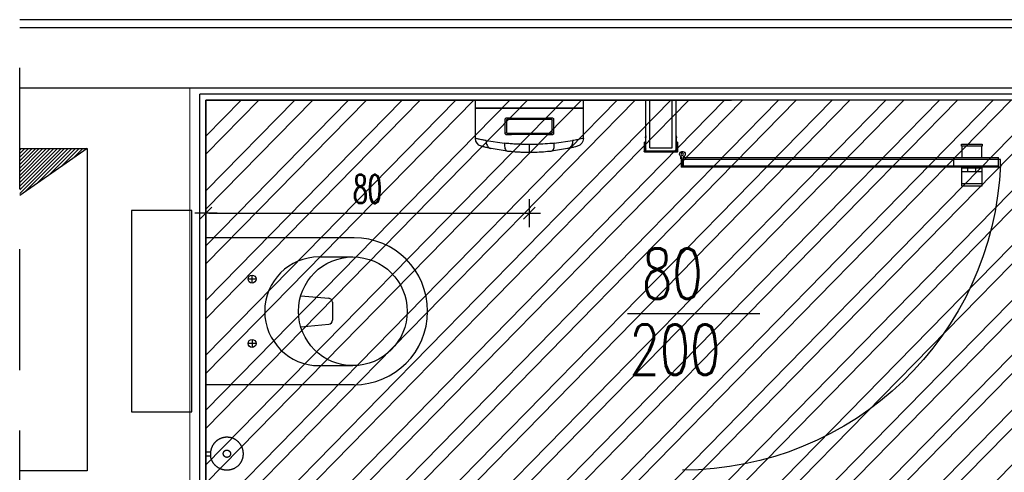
# Model space of a CAD drawing. Header units: centimetres. Extents: x -15121 to 30567, y -60641 to 0.
# Tile 162 of 256: x 6775 to 7019, y -24754 to -24641. Entities that reach past the tile are written whole.
import ezdxf

# ---------------------------------------------------------------- set-up
doc = ezdxf.new("R2010")
doc.units = ezdxf.units.CM
doc.header["$LTSCALE"] = 60
doc.linetypes.add('( Dashed )', pattern=[0.75, 0.5, -0.25])
doc.linetypes.add('KRESKOWA', pattern=[0.4, 0.24, -0.16])
for name, color, linetype in [('A-----SZ', 8, 'Continuous'), ('AIKA podłoga wc cała', 2, 'Continuous'), ('AIKA podłoga wc pod meble', 8, 'Continuous'), ('AIKA sanitariaty', 7, 'Continuous'), ('AIKA sufity podwieszane', 8, 'Continuous'), ('AIKA sufity sanitariaty', 7, 'Continuous'), ('AIKA TYNK', 5, 'Continuous'), ('AIKA widoki wymiarowanie', 7, 'Continuous'), ('AIKA widokowe', 7, 'Continuous'), ('AIKA ŚCIANA', 8, 'Continuous')]:
    doc.layers.add(name, color=color, linetype=linetype)
doc.layers.add('opisy', color=1, linetype='Continuous', lineweight=15)
doc.styles.add('RomanS', font='romans.shx')
doc.styles.add('wymiar', font='txt.shx', dxfattribs={"width": 0.6})
doc.dimstyles.new('Dwudziestka', dxfattribs={"dimtxt": 7, "dimasz": 0.7, "dimexe": 5, "dimexo": 0, "dimgap": 2.5, "dimtad": 1, "dimtoh": 1, "dimdec": 3, "dimrnd": 0.5, "dimdsep": 46, "dimtxsty": 'wymiar', "dimblk": 'znacznik', "dimcen": 0, "dimdle": 5, "dimse1": 1, "dimse2": 1, "dimclrd": 256, "dimclre": 256, "dimclrt": 256, "dimadec": 0, "dimazin": 0, "dimtfac": 0.4, "dimtdec": 3, "dimtix": 1, "dimtofl": 0, "dimtmove": 2, "dimatfit": 3, "dimldrblk": 'znacznik', "dimfxl": 1, "dimtolj": 1, "dimarcsym": 0})

# ---------------------------------------------------------------- blocks, each defined once
blk = doc.blocks.new('toaleta top')
at = {"layer": 'AIKA sanitariaty'}
for p, q in [((-18.25, 39.75), (-18.25, 3)), ((-13.5, 31.08), (-13.5, 39.45)), ((13.5, 31.08), (13.5, 39.45)), ((18.25, 39.75), (18.25, 3)), ((-2.22, 34.39), (2.22, 34.39)), ((-3.85, 26.52), (-3.22, 33.48)), ((3.85, 26.52), (3.22, 33.48)), ((-8, 15.44), (-8, 13.44)), ((8, 15.44), (8, 13.44)), ((-7, 14.44), (-9, 14.44)), ((7, 14.44), (9, 14.44)), ((-18.25, 3), (18.25, 3)), ((25, -0.5), (-25, -0.5)), ((-25, -0.5), (-25, -15.5)), ((25, -15.5), (25, -0.5)), ((-25, -15.5), (25, -15.5))]:
    blk.add_line(p, q, dxfattribs=at)
for centre, radius in [((0, 39.45), 13.5), ((-8, 14.44), 1), ((8, 14.44), 1)]:
    blk.add_circle(centre, radius, dxfattribs=at)
for centre, radius, start, end in [((0, 39.75), 18.25, 0, 180), ((-2.22, 33.39), 1, 90, 174.822), ((2.22, 33.39), 1, 5.178, 90), ((0, 31.08), 13.5, 180, 0)]:
    blk.add_arc(centre, radius, start, end, dxfattribs=at)
blk = doc.blocks.new('sl parawan')
at = {"color": 2}
for p, q in [((-23.52, 212.67), (-72.94, 212.67)), ((-58.1, 212.67), (-23.52, 212.67))]:
    blk.add_line(p, q, dxfattribs=at)
at = {"layer": 'AIKA widokowe'}
for p, q in [((-59.15, 200.02), (-59.15, 212.67)), ((-58.15, 200.89), (-58.15, 212.67)), ((-52.65, 200.89), (-52.65, 212.67)), ((-51.65, 200.02), (-51.65, 212.67)), ((-59.31, 203.48), (-59.23, 203.84)), ((-59.28, 203.38), (-59.3, 203.44)), ((-59.27, 202.45), (-59.27, 203.35)), ((-59.27, 202.45), (-59.27, 203.35)), ((-59.1, 203.82), (-59.18, 203.47)), ((-59.18, 203.47), (-59.16, 203.43)), ((-59.14, 203.35), (-59.14, 202.45)), ((-59.14, 203.35), (-59.14, 202.45)), ((-51.61, 203.47), (-51.69, 203.82)), ((-51.65, 202.45), (-51.65, 203.35)), ((-51.63, 203.43), (-51.61, 203.47)), ((-51.56, 203.84), (-51.48, 203.48)), ((-51.52, 203.35), (-51.52, 202.45)), ((-51.49, 203.44), (-51.51, 203.38)), ((-129.98, 201.8), (-135.08, 201.8)), ((-135.08, 201.8), (-135.08, 201.3)), ((-135.08, 201.3), (-129.98, 201.3)), ((-135.03, 198.45), (-135.03, 201.3)), ((-130.03, 201.3), (-130.03, 198.45)), ((-129.98, 201.3), (-129.98, 201.8)), ((-59.55, 199.96), (-59.55, 202.17)), ((-59.55, 199.96), (-59.55, 202.17)), ((-59.42, 202.17), (-59.42, 200.61)), ((-59.42, 202.17), (-59.42, 200.61)), ((-59.42, 200.61), (-59.05, 200.61)), ((-59.42, 200.61), (-59.05, 200.61)), ((-59.05, 200.54), (-59.42, 200.54)), ((-59.42, 200.54), (-59.42, 200.02)), ((-59.05, 200.54), (-59.42, 200.54)), ((-59.42, 200.54), (-59.42, 200.02)), ((-59.05, 200.61), (-59.05, 200.54)), ((-59.05, 200.61), (-59.05, 200.54)), ((-52.65, 200.89), (-58.15, 200.89)), ((-51.74, 200.54), (-51.74, 200.61)), ((-51.74, 200.61), (-51.37, 200.61)), ((-51.37, 200.54), (-51.74, 200.54)), ((-51.37, 200.61), (-51.37, 202.17)), ((-51.37, 200.02), (-51.37, 200.54)), ((-51.24, 202.17), (-51.24, 199.96)), ((-139.62, 197.97), (-60.52, 197.97)), ((-139.62, 196.17), (-139.62, 197.97)), ((-139.62, 197.97), (-60.52, 197.97)), ((-139.12, 196.41), (-139.12, 198.39)), ((-60.99, 198.45), (-139.06, 198.45)), ((-128.09, 196.41), (-128.09, 198.39)), ((-61.12, 198.72), (-61.12, 198.45)), ((-61.12, 198.45), (-60.92, 198.45)), ((-60.92, 198.62), (-60.92, 196.24)), ((-60.92, 198.45), (-60.92, 196.34)), ((-60.92, 196.41), (-60.92, 198.39)), ((-60.52, 196.34), (-60.52, 198.62)), ((-60.52, 196.24), (-60.52, 198.12)), ((-60.52, 198.12), (-60.32, 198.12)), ((-60.52, 197.97), (-60.52, 196.17)), ((-60.32, 198.12), (-60.32, 198.72)), ((-57.51, 199.89), (-59.48, 199.89)), ((-51.3, 199.89), (-59.48, 199.89)), ((-59.42, 200.02), (-57.58, 200.02)), ((-59.42, 200.02), (-51.37, 200.02)), ((-60.52, 196.17), (-139.62, 196.17)), ((-60.52, 196.17), (-139.62, 196.17)), ((-139.06, 196.34), (-60.99, 196.34)), ((-135.03, 196.34), (-135.03, 191.9)), ((-130.03, 195.9), (-135.03, 195.9)), ((-133.53, 195), (-133.53, 195.9)), ((-131.53, 195), (-131.53, 195.9)), ((-130.03, 191.9), (-130.03, 196.34)), ((-60.92, 196.34), (-60.52, 196.34)), ((-60.92, 196.24), (-60.52, 196.24)), ((-130.03, 195), (-135.03, 195)), ((-135.08, 191.4), (-135.08, 191.9)), ((-135.08, 191.9), (-129.98, 191.9)), ((-129.98, 191.4), (-135.08, 191.4)), ((-129.98, 191.9), (-129.98, 191.4))]:
    blk.add_line(p, q, dxfattribs=at)
blk.add_circle((-60.72, 199.29), 0.3, dxfattribs=at)
for centre, radius, start, end in [((-59.25, 203.46), 0.055, 167.6511, 205.0576), ((-59.33, 203.35), 0.055, 0, 25.0576), ((-59.16, 203.83), 0.0649, 347.6776, 167.6511), ((-59.33, 203.35), 0.185, 0, 25.0576), ((-51.63, 203.83), 0.0649, 12.3489, 192.3224), ((-51.46, 203.35), 0.185, 154.9424, 180), ((-51.46, 203.35), 0.055, 154.9424, 180), ((-51.53, 203.46), 0.055, 334.9424, 12.3489), ((-59.41, 202.17), 0.14, 90, 180), ((-59.41, 202.17), 0.14, 90, 180), ((-59.41, 202.17), 0.01, 90, 180), ((-59.41, 202.17), 0.01, 90, 180), ((-59.41, 202.45), 0.14, 270, 0), ((-59.41, 202.45), 0.27, 270, 360), ((-59.41, 202.45), 0.14, 270, 0), ((-59.41, 202.45), 0.27, 270, 0), ((-51.38, 202.45), 0.27, 180, 270), ((-51.38, 202.45), 0.14, 180, 270), ((-51.38, 202.17), 0.14, 0, 90), ((-51.38, 202.17), 0.01, 0, 90), ((-139.06, 198.39), 0.065, 90, 180), ((-128.03, 198.39), 0.065, 90, 180), ((-60.72, 199.29), 0.7, 304.8499, 253.3985), ((-60.72, 199.29), 0.7, 286.6015, 235.1501), ((-60.99, 198.39), 0.065, 0, 90), ((-59.48, 199.96), 0.065, 180, 270), ((-59.48, 199.96), 0.065, 180, 270), ((-51.3, 199.96), 0.065, 270, 0), ((-60.64, 199.87), 79.05, 182.2555, 269.9371), ((-139.06, 196.41), 0.065, 180, 270), ((-128.03, 196.41), 0.065, 180, 270), ((-60.99, 196.41), 0.065, 270, 0)]:
    blk.add_arc(centre, radius, start, end, dxfattribs=at)
for p in [(-139.62, 196.17), (-128.59, 196.17), (-60.52, 196.17)]:
    blk.add_point(p, dxfattribs=at)
blk = doc.blocks.new('sl szczotka rzut')
at = {"layer": 'AIKA sanitariaty', "transparency": 33554610}
for p, q in [((22238.01, -28535.25), (22238.01, -28534.12)), ((22239.01, -28535.25), (22239.01, -28534.12)), ((22239.01, -28535.25), (22238.01, -28535.25))]:
    blk.add_line(p, q, dxfattribs=at)
for points in [[(22235.26, -28527.56), (22235.16, -28527.72), (22235.07, -28527.86), (22234.99, -28527.98), (22234.93, -28528.09), (22234.88, -28528.19), (22234.83, -28528.29), (22234.79, -28528.37), (22234.76, -28528.45), (22234.73, -28528.52), (22234.7, -28528.6), (22234.67, -28528.67), (22234.65, -28528.73), (22234.62, -28528.8), (22234.6, -28528.87), (22234.58, -28528.93), (22234.56, -28529), (22234.55, -28529.06), (22234.53, -28529.13), (22234.52, -28529.19), (22234.5, -28529.26), (22234.49, -28529.32), (22234.48, -28529.39), (22234.47, -28529.45), (22234.46, -28529.52), (22234.45, -28529.59), (22234.45, -28529.65), (22234.44, -28529.72), (22234.43, -28529.79), (22234.43, -28529.85), (22234.43, -28529.92), (22234.43, -28529.99), (22234.43, -28530.05), (22234.43, -28530.12), (22234.43, -28530.19), (22234.43, -28530.25), (22234.43, -28530.32), (22234.44, -28530.39), (22234.45, -28530.45), (22234.45, -28530.52), (22234.46, -28530.59), (22234.47, -28530.65), (22234.48, -28530.72), (22234.49, -28530.79), (22234.5, -28530.85), (22234.52, -28530.92), (22234.53, -28530.98), (22234.55, -28531.05), (22234.56, -28531.11), (22234.58, -28531.18), (22234.6, -28531.24), (22234.62, -28531.3), (22234.64, -28531.37), (22234.66, -28531.43), (22234.69, -28531.49), (22234.71, -28531.56), (22234.74, -28531.62), (22234.76, -28531.68), (22234.79, -28531.74), (22234.82, -28531.8), (22234.85, -28531.86), (22234.88, -28531.92), (22234.91, -28531.98), (22234.94, -28532.04), (22234.97, -28532.1), (22235.01, -28532.16), (22235.04, -28532.21), (22235.08, -28532.27), (22235.11, -28532.33), (22235.15, -28532.38), (22235.19, -28532.44), (22235.23, -28532.49), (22235.27, -28532.54), (22235.31, -28532.6), (22235.35, -28532.65), (22235.4, -28532.7), (22235.44, -28532.75), (22235.48, -28532.8), (22235.53, -28532.85), (22235.58, -28532.9), (22235.62, -28532.94), (22235.67, -28532.99), (22235.72, -28533.04), (22235.77, -28533.08), (22235.82, -28533.13), (22235.87, -28533.17), (22235.92, -28533.21), (22235.97, -28533.26), (22236.03, -28533.3), (22236.08, -28533.34), (22236.13, -28533.38), (22236.19, -28533.42), (22236.24, -28533.45), (22236.3, -28533.49), (22236.36, -28533.53), (22236.41, -28533.56), (22236.47, -28533.59), (22236.53, -28533.63), (22236.59, -28533.66), (22236.65, -28533.69), (22236.71, -28533.72), (22236.78, -28533.75), (22236.84, -28533.78), (22236.92, -28533.81), (22236.99, -28533.85), (22237.07, -28533.88), (22237.16, -28533.91), (22237.26, -28533.94), (22237.37, -28533.97), (22237.49, -28534.01), (22237.63, -28534.04), (22237.79, -28534.08), (22237.98, -28534.12)], [(22235.26, -28527.56), (22235.39, -28527.42), (22235.5, -28527.29), (22235.6, -28527.19), (22235.69, -28527.1), (22235.78, -28527.02), (22235.85, -28526.95), (22235.92, -28526.89), (22235.99, -28526.84), (22236.06, -28526.79), (22236.12, -28526.74), (22236.18, -28526.7), (22236.24, -28526.66), (22236.3, -28526.62), (22236.35, -28526.58), (22236.41, -28526.55), (22236.47, -28526.51), (22236.53, -28526.48), (22236.59, -28526.45), (22236.65, -28526.42), (22236.71, -28526.39), (22236.77, -28526.36), (22236.83, -28526.33), (22236.89, -28526.3), (22236.95, -28526.28), (22237.01, -28526.25), (22237.07, -28526.23), (22237.14, -28526.2), (22237.2, -28526.18), (22237.26, -28526.16), (22237.33, -28526.14), (22237.39, -28526.12), (22237.46, -28526.1), (22237.52, -28526.09), (22237.59, -28526.07), (22237.65, -28526.06), (22237.72, -28526.04), (22237.78, -28526.03), (22237.85, -28526.02), (22237.91, -28526.01), (22237.98, -28526), (22238.05, -28525.99), (22238.11, -28525.98), (22238.18, -28525.98), (22238.25, -28525.97), (22238.31, -28525.97), (22238.38, -28525.97), (22238.45, -28525.97), (22238.51, -28525.97), (22238.58, -28525.97), (22238.65, -28525.97), (22238.71, -28525.97), (22238.78, -28525.97), (22238.85, -28525.98), (22238.91, -28525.98), (22238.98, -28525.99), (22239.05, -28526), (22239.11, -28526.01), (22239.18, -28526.02), (22239.25, -28526.03), (22239.31, -28526.04), (22239.38, -28526.06), (22239.44, -28526.07), (22239.51, -28526.09), (22239.57, -28526.1), (22239.64, -28526.12), (22239.7, -28526.14), (22239.76, -28526.16), (22239.83, -28526.18), (22239.89, -28526.2), (22239.95, -28526.23), (22240.02, -28526.25), (22240.08, -28526.28), (22240.14, -28526.3), (22240.2, -28526.33), (22240.26, -28526.36), (22240.32, -28526.39), (22240.38, -28526.42), (22240.44, -28526.45), (22240.5, -28526.48), (22240.56, -28526.51), (22240.62, -28526.55), (22240.67, -28526.58), (22240.73, -28526.62), (22240.79, -28526.65), (22240.84, -28526.69), (22240.9, -28526.73), (22240.95, -28526.77), (22241, -28526.81), (22241.06, -28526.85), (22241.11, -28526.89), (22241.16, -28526.94), (22241.21, -28526.98), (22241.26, -28527.02), (22241.31, -28527.07), (22241.36, -28527.12), (22241.41, -28527.16), (22241.45, -28527.21), (22241.5, -28527.26), (22241.54, -28527.31), (22241.59, -28527.36), (22241.63, -28527.41), (22241.67, -28527.46), (22241.72, -28527.51), (22241.76, -28527.56), (22241.8, -28527.62), (22241.84, -28527.67), (22241.88, -28527.73), (22241.91, -28527.78), (22241.95, -28527.84), (22241.99, -28527.89), (22242.02, -28527.95), (22242.05, -28528.01), (22242.09, -28528.07), (22242.12, -28528.13), (22242.15, -28528.19), (22242.18, -28528.25), (22242.21, -28528.31), (22242.24, -28528.37), (22242.27, -28528.43), (22242.29, -28528.49), (22242.32, -28528.55), (22242.34, -28528.61), (22242.36, -28528.68), (22242.39, -28528.74), (22242.41, -28528.8), (22242.43, -28528.87), (22242.45, -28528.93), (22242.46, -28529), (22242.48, -28529.06), (22242.5, -28529.13), (22242.51, -28529.19), (22242.52, -28529.26), (22242.54, -28529.32), (22242.55, -28529.39), (22242.56, -28529.45), (22242.57, -28529.52), (22242.58, -28529.59), (22242.58, -28529.65), (22242.59, -28529.72), (22242.59, -28529.79), (22242.6, -28529.85), (22242.6, -28529.92), (22242.6, -28529.99), (22242.6, -28530.05), (22242.6, -28530.12), (22242.6, -28530.19), (22242.6, -28530.25), (22242.59, -28530.32), (22242.59, -28530.39), (22242.58, -28530.45), (22242.58, -28530.52), (22242.57, -28530.59), (22242.56, -28530.65), (22242.55, -28530.72), (22242.54, -28530.79), (22242.52, -28530.85), (22242.51, -28530.92), (22242.5, -28530.98), (22242.48, -28531.05), (22242.46, -28531.11), (22242.45, -28531.18), (22242.43, -28531.24), (22242.41, -28531.3), (22242.39, -28531.37), (22242.36, -28531.43), (22242.34, -28531.49), (22242.32, -28531.56), (22242.29, -28531.62), (22242.27, -28531.68), (22242.24, -28531.74), (22242.21, -28531.8), (22242.18, -28531.86), (22242.15, -28531.92), (22242.12, -28531.98), (22242.09, -28532.04), (22242.05, -28532.1), (22242.02, -28532.16), (22241.99, -28532.21), (22241.95, -28532.27), (22241.91, -28532.33), (22241.88, -28532.38), (22241.84, -28532.44), (22241.8, -28532.49), (22241.76, -28532.54), (22241.72, -28532.6), (22241.67, -28532.65), (22241.63, -28532.7), (22241.59, -28532.75), (22241.54, -28532.8), (22241.5, -28532.85), (22241.45, -28532.9), (22241.41, -28532.94), (22241.36, -28532.99), (22241.31, -28533.04), (22241.26, -28533.08), (22241.21, -28533.13), (22241.16, -28533.17), (22241.11, -28533.21), (22241.06, -28533.26), (22241, -28533.3), (22240.95, -28533.34), (22240.9, -28533.38), (22240.84, -28533.42), (22240.79, -28533.45), (22240.73, -28533.49), (22240.67, -28533.53), (22240.62, -28533.56), (22240.56, -28533.59), (22240.5, -28533.63), (22240.44, -28533.66), (22240.38, -28533.69), (22240.32, -28533.72), (22240.26, -28533.75), (22240.2, -28533.78), (22240.14, -28533.8), (22240.08, -28533.83), (22240.02, -28533.86), (22239.95, -28533.88), (22239.89, -28533.9), (22239.83, -28533.93), (22239.76, -28533.95), (22239.7, -28533.97), (22239.64, -28533.99), (22239.57, -28534), (22239.51, -28534.02), (22239.44, -28534.04), (22239.38, -28534.05), (22239.32, -28534.06), (22239.27, -28534.07), (22239.22, -28534.09), (22239.17, -28534.09), (22239.13, -28534.1), (22239.1, -28534.11), (22239.07, -28534.11), (22239.05, -28534.11), (22239.03, -28534.12), (22239.01, -28534.12), (22238.99, -28534.12), (22238.97, -28534.12), (22238.94, -28534.12), (22238.9, -28534.13), (22238.86, -28534.13), (22238.81, -28534.13), (22238.75, -28534.13), (22238.69, -28534.14), (22238.62, -28534.14), (22238.55, -28534.14), (22238.47, -28534.14), (22238.39, -28534.14), (22238.31, -28534.13), (22238.23, -28534.13), (22238.16, -28534.13), (22238.1, -28534.12), (22238.04, -28534.12), (22238, -28534.12), (22237.98, -28534.12)]]:
    blk.add_lwpolyline(points, dxfattribs=at)
blk.add_lwpolyline([(22239.38, -28530.29), (22239.39, -28530.27), (22239.39, -28530.26), (22239.39, -28530.24), (22239.39, -28530.23), (22239.4, -28530.21), (22239.4, -28530.2), (22239.4, -28530.19), (22239.4, -28530.17), (22239.41, -28530.16), (22239.41, -28530.14), (22239.41, -28530.13), (22239.41, -28530.11), (22239.41, -28530.1), (22239.41, -28530.08), (22239.41, -28530.07), (22239.41, -28530.05), (22239.41, -28530.04), (22239.41, -28530.02), (22239.41, -28530.01), (22239.41, -28530), (22239.41, -28529.98), (22239.41, -28529.97), (22239.41, -28529.95), (22239.4, -28529.94), (22239.4, -28529.92), (22239.4, -28529.91), (22239.4, -28529.89), (22239.39, -28529.88), (22239.39, -28529.86), (22239.39, -28529.85), (22239.39, -28529.84), (22239.38, -28529.82), (22239.38, -28529.81), (22239.37, -28529.79), (22239.37, -28529.78), (22239.36, -28529.77), (22239.36, -28529.75), (22239.35, -28529.74), (22239.35, -28529.72), (22239.34, -28529.71), (22239.34, -28529.7), (22239.33, -28529.68), (22239.33, -28529.67), (22239.32, -28529.66), (22239.31, -28529.64), (22239.31, -28529.63), (22239.3, -28529.62), (22239.29, -28529.6), (22239.28, -28529.59), (22239.28, -28529.58), (22239.27, -28529.57), (22239.26, -28529.55), (22239.25, -28529.54), (22239.24, -28529.53), (22239.24, -28529.52), (22239.23, -28529.51), (22239.22, -28529.5), (22239.21, -28529.48), (22239.2, -28529.47), (22239.19, -28529.46), (22239.18, -28529.45), (22239.17, -28529.44), (22239.16, -28529.43), (22239.15, -28529.42), (22239.14, -28529.41), (22239.13, -28529.4), (22239.12, -28529.39), (22239.11, -28529.38), (22239.1, -28529.37), (22239.08, -28529.36), (22239.07, -28529.35), (22239.06, -28529.34), (22239.05, -28529.33), (22239.04, -28529.32), (22239.03, -28529.32), (22239.01, -28529.31), (22239, -28529.3), (22238.99, -28529.29), (22238.98, -28529.28), (22238.96, -28529.28), (22238.95, -28529.27), (22238.94, -28529.26), (22238.92, -28529.25), (22238.91, -28529.25), (22238.9, -28529.24), (22238.88, -28529.24), (22238.87, -28529.23), (22238.86, -28529.22), (22238.84, -28529.22), (22238.83, -28529.21), (22238.82, -28529.21), (22238.8, -28529.2), (22238.79, -28529.2), (22238.77, -28529.19), (22238.76, -28529.19), (22238.75, -28529.19), (22238.73, -28529.18), (22238.72, -28529.18), (22238.7, -28529.18), (22238.69, -28529.17), (22238.67, -28529.17), (22238.66, -28529.17), (22238.65, -28529.17), (22238.63, -28529.16), (22238.62, -28529.16), (22238.6, -28529.16), (22238.59, -28529.16), (22238.57, -28529.16), (22238.56, -28529.16), (22238.54, -28529.16), (22238.53, -28529.16), (22238.51, -28529.16), (22238.5, -28529.16), (22238.48, -28529.16), (22238.47, -28529.16), (22238.46, -28529.16), (22238.44, -28529.16), (22238.43, -28529.16), (22238.41, -28529.16), (22238.4, -28529.16), (22238.38, -28529.17), (22238.37, -28529.17), (22238.35, -28529.17), (22238.34, -28529.17), (22238.32, -28529.18), (22238.31, -28529.18), (22238.3, -28529.18), (22238.28, -28529.19), (22238.27, -28529.19), (22238.25, -28529.19), (22238.24, -28529.2), (22238.23, -28529.2), (22238.21, -28529.21), (22238.2, -28529.21), (22238.18, -28529.22), (22238.17, -28529.22), (22238.16, -28529.23), (22238.14, -28529.24), (22238.13, -28529.24), (22238.12, -28529.25), (22238.1, -28529.25), (22238.09, -28529.26), (22238.08, -28529.27), (22238.07, -28529.28), (22238.05, -28529.28), (22238.04, -28529.29), (22238.03, -28529.3), (22238.02, -28529.31), (22238, -28529.32), (22237.99, -28529.32), (22237.98, -28529.33), (22237.97, -28529.34), (22237.96, -28529.35), (22237.94, -28529.36), (22237.93, -28529.37), (22237.92, -28529.38), (22237.91, -28529.39), (22237.9, -28529.4), (22237.89, -28529.41), (22237.88, -28529.42), (22237.87, -28529.43), (22237.86, -28529.44), (22237.85, -28529.45), (22237.84, -28529.46), (22237.83, -28529.47), (22237.82, -28529.48), (22237.81, -28529.5), (22237.8, -28529.51), (22237.79, -28529.52), (22237.78, -28529.53), (22237.78, -28529.54), (22237.77, -28529.55), (22237.76, -28529.57), (22237.75, -28529.58), (22237.74, -28529.59), (22237.74, -28529.6), (22237.73, -28529.62), (22237.72, -28529.63), (22237.72, -28529.64), (22237.71, -28529.66), (22237.7, -28529.67), (22237.7, -28529.68), (22237.69, -28529.7), (22237.68, -28529.71), (22237.68, -28529.72), (22237.67, -28529.74), (22237.67, -28529.75), (22237.66, -28529.77), (22237.66, -28529.78), (22237.65, -28529.79), (22237.65, -28529.81), (22237.65, -28529.82), (22237.64, -28529.84), (22237.64, -28529.85), (22237.64, -28529.86), (22237.63, -28529.88), (22237.63, -28529.89), (22237.63, -28529.91), (22237.63, -28529.92), (22237.62, -28529.94), (22237.62, -28529.95), (22237.62, -28529.97), (22237.62, -28529.98), (22237.62, -28530), (22237.62, -28530.01), (22237.62, -28530.02), (22237.62, -28530.04), (22237.62, -28530.05), (22237.62, -28530.07), (22237.62, -28530.08), (22237.62, -28530.1), (22237.62, -28530.11), (22237.62, -28530.13), (22237.62, -28530.14), (22237.62, -28530.16), (22237.62, -28530.17), (22237.63, -28530.19), (22237.63, -28530.2), (22237.63, -28530.21), (22237.63, -28530.23), (22237.64, -28530.24), (22237.64, -28530.26), (22237.64, -28530.27), (22237.65, -28530.29), (22237.65, -28530.3), (22237.65, -28530.31), (22237.66, -28530.33), (22237.66, -28530.34), (22237.67, -28530.36), (22237.67, -28530.37), (22237.68, -28530.38), (22237.68, -28530.4), (22237.69, -28530.41), (22237.7, -28530.42), (22237.7, -28530.44), (22237.71, -28530.45), (22237.72, -28530.46), (22237.72, -28530.48), (22237.73, -28530.49), (22237.74, -28530.5), (22237.74, -28530.52), (22237.75, -28530.53), (22237.76, -28530.54), (22237.77, -28530.55), (22237.78, -28530.56), (22237.78, -28530.58), (22237.79, -28530.59), (22237.8, -28530.6), (22237.81, -28530.61), (22237.82, -28530.62), (22237.83, -28530.63), (22237.84, -28530.65), (22237.85, -28530.66), (22237.86, -28530.67), (22237.87, -28530.68), (22237.88, -28530.69), (22237.89, -28530.7), (22237.9, -28530.71), (22237.91, -28530.72), (22237.92, -28530.73), (22237.93, -28530.74), (22237.94, -28530.75), (22237.96, -28530.76), (22237.97, -28530.77), (22237.98, -28530.78), (22237.99, -28530.78), (22238, -28530.79), (22238.02, -28530.8), (22238.03, -28530.81), (22238.04, -28530.82), (22238.05, -28530.82), (22238.07, -28530.83), (22238.08, -28530.84), (22238.09, -28530.85), (22238.1, -28530.85), (22238.12, -28530.86), (22238.13, -28530.87), (22238.14, -28530.87), (22238.16, -28530.88), (22238.17, -28530.88), (22238.18, -28530.89), (22238.2, -28530.89), (22238.21, -28530.9), (22238.23, -28530.9), (22238.24, -28530.91), (22238.25, -28530.91), (22238.27, -28530.92), (22238.28, -28530.92), (22238.3, -28530.92), (22238.31, -28530.93), (22238.32, -28530.93), (22238.34, -28530.93), (22238.35, -28530.94), (22238.37, -28530.94), (22238.38, -28530.94), (22238.4, -28530.94), (22238.41, -28530.95), (22238.43, -28530.95), (22238.44, -28530.95), (22238.46, -28530.95), (22238.47, -28530.95), (22238.48, -28530.95), (22238.5, -28530.95), (22238.51, -28530.95), (22238.53, -28530.95), (22238.54, -28530.95), (22238.56, -28530.95), (22238.57, -28530.95), (22238.59, -28530.95), (22238.6, -28530.95), (22238.62, -28530.95), (22238.63, -28530.94), (22238.65, -28530.94), (22238.66, -28530.94), (22238.67, -28530.94), (22238.69, -28530.93), (22238.7, -28530.93), (22238.72, -28530.93), (22238.73, -28530.92), (22238.75, -28530.92), (22238.76, -28530.92), (22238.77, -28530.91), (22238.79, -28530.91), (22238.8, -28530.9), (22238.82, -28530.9), (22238.83, -28530.89), (22238.84, -28530.89), (22238.86, -28530.88), (22238.87, -28530.88), (22238.88, -28530.87), (22238.9, -28530.87), (22238.91, -28530.86), (22238.92, -28530.85), (22238.94, -28530.85), (22238.95, -28530.84), (22238.96, -28530.83), (22238.98, -28530.82), (22238.99, -28530.82), (22239, -28530.81), (22239.01, -28530.8), (22239.03, -28530.79), (22239.04, -28530.78), (22239.05, -28530.78), (22239.06, -28530.77), (22239.07, -28530.76), (22239.08, -28530.75), (22239.1, -28530.74), (22239.11, -28530.73), (22239.12, -28530.72), (22239.13, -28530.71), (22239.14, -28530.7), (22239.15, -28530.69), (22239.16, -28530.68), (22239.17, -28530.67), (22239.18, -28530.66), (22239.19, -28530.65), (22239.2, -28530.63), (22239.21, -28530.62), (22239.22, -28530.61), (22239.23, -28530.6), (22239.24, -28530.59), (22239.24, -28530.58), (22239.25, -28530.56), (22239.26, -28530.55), (22239.27, -28530.54), (22239.28, -28530.53), (22239.28, -28530.52), (22239.29, -28530.5), (22239.3, -28530.49), (22239.31, -28530.48), (22239.31, -28530.46), (22239.32, -28530.45), (22239.33, -28530.44), (22239.33, -28530.42), (22239.34, -28530.41), (22239.34, -28530.4), (22239.35, -28530.38), (22239.35, -28530.37), (22239.36, -28530.36), (22239.36, -28530.34), (22239.37, -28530.33), (22239.37, -28530.31), (22239.38, -28530.3)], close=True, dxfattribs=at)
blk = doc.blocks.new('sl dozownik papieru rzut')
at = {"layer": 'AIKA sanitariaty'}
for p, q in [((13.4, 0), (-13.4, 0)), ((-13.4, -1.95), (-13.4, 0)), ((13.4, -1.95), (13.4, 0)), ((13.4, -1.95), (-13.4, -1.95)), ((-13.4, -2.05), (13.4, -2.05)), ((-13.4, -9.49), (-13.4, -2.05)), ((-13.35, -2), (13.35, -2)), ((13.4, -9.49), (13.4, -2.05)), ((-6, -4.65), (-6, -8.35)), ((-5.85, -4.5), (-4.39, -4.5)), ((-5.55, -4.8), (5.58, -4.8)), ((4.39, -4.5), (-4.39, -4.5)), ((4.39, -4.5), (5.85, -4.5)), ((6, -8.35), (6, -4.65)), ((-5.7, -8.05), (-5.7, -4.95)), ((5.7, -4.95), (5.7, -8.05)), ((-4.39, -8.5), (-5.85, -8.5)), ((5.55, -8.2), (-5.55, -8.2)), ((-4.39, -8.5), (4.39, -8.5)), ((5.85, -8.5), (4.39, -8.5)), ((-6.13, -10.69), (-10.73, -10.04)), ((-9.5, -12.01), (-5.51, -12.67)), ((0, -13), (0, -11)), ((5.51, -12.67), (9.5, -12.01)), ((10.73, -10.04), (6.13, -10.69))]:
    blk.add_line(p, q, dxfattribs=at)
for centre, radius, start, end in [((-13.35, -1.95), 0.05, 180, 270), ((-13.35, -2.05), 0.05, 90, 180), ((13.35, -1.95), 0.05, 270, 0), ((13.35, -2.05), 0.05, 0, 90), ((-5.85, -4.65), 0.15, 90, 180), ((-5.55, -4.95), 0.15, 90, 180), ((5.55, -4.95), 0.15, 0, 90), ((5.85, -4.65), 0.15, 0, 90), ((-11.4, -9.49), 2, 180, 254.9453), ((-5.85, -8.35), 0.15, 180, 270), ((-5.55, -8.05), 0.15, 180, 270), ((5.55, -8.05), 0.15, 270, 0), ((5.85, -8.35), 0.15, 270, 0), ((11.4, -9.49), 2, 285.0547, 0)]:
    blk.add_arc(centre, radius, start, end, dxfattribs=at)
for points, knots in [([(-13.4, -9.49), (-13.4, -9.49), (-13.32, -9.51), (-12.98, -9.59), (-12.73, -9.64), (-12.12, -9.77), (-11.78, -9.84), (-11.18, -9.96), (-10.96, -10), (-10.73, -10.04)], [719.365815, 719.365815, 719.365815, 719.365815, 741.542046, 741.542046, 763.718271, 763.718271, 782.93566, 782.93566, 792.832229, 792.832229, 792.832229, 792.832229]), ([(10.73, -10.04), (11.04, -9.98), (11.33, -9.93), (12.01, -9.8), (12.37, -9.72), (12.8, -9.63), (12.92, -9.6), (13.13, -9.55), (13.21, -9.54), (13.36, -9.5), (13.4, -9.49), (13.4, -9.49)], [645.89816, 645.89816, 645.89816, 645.89816, 659.198751, 659.198751, 681.041661, 681.041661, 692.345192, 692.345192, 703.648717, 703.648717, 719.365815, 719.365815, 719.365815, 719.365815]), ([(-11.92, -11.42), (-11.92, -11.42), (-11.84, -11.45), (-11.55, -11.52), (-11.32, -11.58), (-10.78, -11.72), (-10.47, -11.79), (-9.94, -11.91), (-9.74, -11.96), (-9.53, -12)], [719.365815, 719.365815, 719.365815, 719.365815, 741.542046, 741.542046, 763.718271, 763.718271, 782.93566, 782.93566, 793.101387, 793.101387, 793.101387, 793.101387]), ([(-10.73, -10.04), (-10.73, -10.04), (-10.73, -10.04), (-10.73, -10.05), (-10.73, -10.05), (-10.73, -10.07), (-10.73, -10.07), (-10.73, -10.09), (-10.73, -10.11), (-10.74, -10.14), (-10.74, -10.17), (-10.74, -10.25), (-10.73, -10.3), (-10.73, -10.45), (-10.71, -10.55), (-10.66, -10.85), (-10.59, -11.03), (-10.4, -11.41), (-10.26, -11.59), (-9.92, -11.86), (-9.73, -11.96), (-9.53, -12)], [-0.008999, -0.008999, -0.008999, -0.008999, 0, 0, 0.195131, 0.195131, 0.390205, 0.390205, 0.780355, 0.780355, 1.560665, 1.560665, 3.121408, 3.121408, 6.243965, 6.243965, 12.498055, 12.498055, 20.307105, 20.307105, 28.11533, 28.11533, 28.11533, 28.11533]), ([(-9.53, -12), (-9.53, -12), (-9.52, -12), (-9.52, -12), (-9.51, -12), (-9.51, -12), (-9.5, -12.01), (-9.5, -12.01), (-9.5, -12.01), (-9.5, -12.01)], [125.169211, 125.169211, 125.169211, 125.169211, 125.262842, 125.262842, 125.558179, 125.558179, 125.889339, 125.889339, 126.290447, 126.290447, 126.290447, 126.290447]), ([(-5.51, -12.67), (-5.63, -12.65), (-5.73, -12.58), (-5.92, -12.35), (-6, -12.19), (-6.11, -11.81), (-6.14, -11.61), (-6.17, -11.16), (-6.16, -10.93), (-6.13, -10.69), (-6.13, -10.69), (-6.13, -10.69)], [0, 0, 0, 0, 7.811334, 7.811334, 15.623566, 15.623566, 22.812435, 22.812435, 29.999926, 29.999926, 30.008028, 30.008028, 30.008028, 30.008028]), ([(-6.13, -10.69), (-5.79, -10.72), (-5.45, -10.76), (-4.32, -10.85), (-3.52, -10.9), (-2.07, -10.97), (-1.42, -10.99), (-0.51, -11), (-0.26, -11), (0, -11)], [665.068332, 665.068332, 665.068332, 665.068332, 674.873359, 674.873359, 696.15174, 696.15174, 712.840829, 712.840829, 719.36757, 719.36757, 719.36757, 719.36757]), ([(0, -11), (0.44, -11), (0.87, -11), (1.74, -10.98), (2.17, -10.96), (3.02, -10.93), (3.45, -10.9), (4.28, -10.85), (4.69, -10.82), (5.45, -10.76), (5.79, -10.72), (6.13, -10.69)], [719.36757, 719.36757, 719.36757, 719.36757, 730.491124, 730.491124, 741.614678, 741.614678, 752.738229, 752.738229, 763.861781, 763.861781, 773.666807, 773.666807, 773.666807, 773.666807]), ([(6.13, -10.69), (6.13, -10.69), (6.13, -10.69), (6.13, -10.7), (6.13, -10.7), (6.14, -10.72), (6.14, -10.73), (6.14, -10.75), (6.14, -10.76), (6.14, -10.81), (6.15, -10.84), (6.15, -10.93), (6.16, -10.98), (6.16, -11.16), (6.16, -11.27), (6.14, -11.61), (6.11, -11.81), (6, -12.19), (5.92, -12.35), (5.73, -12.58), (5.63, -12.65), (5.51, -12.67)], [-0.008087, -0.008087, -0.008087, -0.008087, 0, 0, 0.223897, 0.223897, 0.447699, 0.447699, 0.895311, 0.895311, 1.790581, 1.790581, 3.581414, 3.581414, 7.165142, 7.165142, 14.347918, 14.347918, 22.153528, 22.153528, 29.958241, 29.958241, 29.958241, 29.958241]), ([(9.5, -12.01), (9.5, -12.01), (9.5, -12.01), (9.51, -12), (9.51, -12), (9.52, -12), (9.52, -12), (9.53, -12)], [0, 0, 0, 0, 0.4713843, 0.4713843, 0.7522977, 0.7522977, 0.8768388, 0.8768388, 0.8768388, 0.8768388]), ([(10.73, -10.04), (10.73, -10.04), (10.73, -10.04), (10.74, -10.25), (10.73, -10.45), (10.66, -10.85), (10.59, -11.03), (10.4, -11.41), (10.26, -11.59), (9.92, -11.86), (9.73, -11.96), (9.53, -12)], [-0.008936, -0.008936, -0.008936, -0.008936, 0, 0, 6.258249, 6.258249, 12.51788, 12.51788, 20.330205, 20.330205, 28.1424, 28.1424, 28.1424, 28.1424]), ([(9.53, -12), (9.81, -11.94), (10.07, -11.88), (10.69, -11.74), (11, -11.66), (11.38, -11.57), (11.49, -11.54), (11.68, -11.49), (11.75, -11.47), (11.88, -11.44), (11.92, -11.42), (11.92, -11.42)], [645.629, 645.629, 645.629, 645.629, 659.198751, 659.198751, 681.041661, 681.041661, 692.345192, 692.345192, 703.648717, 703.648717, 719.365815, 719.365815, 719.365815, 719.365815]), ([(-5.51, -12.67), (-5.51, -12.67), (-5.51, -12.67), (-5.5, -12.67), (-5.5, -12.67), (-5.5, -12.67)], [25.154736, 25.154736, 25.154736, 25.154736, 25.2068571, 25.2068571, 25.5412471, 25.5412471, 25.5412471, 25.5412471]), ([(-5.5, -12.67), (-5.18, -12.71), (-4.86, -12.74), (-3.85, -12.84), (-3.14, -12.9), (-1.84, -12.97), (-1.26, -12.99), (-0.45, -13), (-0.23, -13), (0, -13)], [664.576978, 664.576978, 664.576978, 664.576978, 674.873359, 674.873359, 696.15174, 696.15174, 712.840829, 712.840829, 719.36757, 719.36757, 719.36757, 719.36757]), ([(0, -13), (0.39, -13), (0.78, -13), (1.55, -12.98), (1.93, -12.96), (2.69, -12.92), (3.07, -12.9), (3.81, -12.84), (4.17, -12.81), (4.86, -12.74), (5.18, -12.71), (5.5, -12.67)], [719.36757, 719.36757, 719.36757, 719.36757, 730.491124, 730.491124, 741.614678, 741.614678, 752.738229, 752.738229, 763.861781, 763.861781, 774.158161, 774.158161, 774.158161, 774.158161]), ([(5.5, -12.67), (5.5, -12.67), (5.5, -12.67), (5.51, -12.67), (5.51, -12.67), (5.51, -12.67)], [0, 0, 0, 0, 0.3582778, 0.3582778, 0.4217256, 0.4217256, 0.4217256, 0.4217256])]:
    blk.add_open_spline(points, degree=3, knots=knots, dxfattribs=at)
blk = doc.blocks.new('znacznik')
at = {"color": 0}
for points in [[(0, -5), (0, 5)], [(-4, 0), (4, 0)]]:
    blk.add_lwpolyline(points, dxfattribs=at)
at = {"color": 1}
blk.add_lwpolyline([(-2.12, -2.12), (2.12, 2.12)], dxfattribs=at)
blk = doc.blocks.new('*D6287')
at = {"layer": 'AIKA widoki wymiarowanie', "lineweight": -2, "transparency": 16777216}
blk.add_line((6821.63, -24689.52), (6900.47, -24689.52), dxfattribs=at)
at = {"layer": 'Defpoints', "color": 0, "transparency": 16777216}
for p in [(6820.93, -24669.64), (6901.17, -24674.48), (6901.17, -24689.52)]:
    blk.add_point(p, dxfattribs=at)
at = {"layer": 'AIKA widoki wymiarowanie', "lineweight": -2, "transparency": 16777216, "xscale": 0.7, "yscale": 0.7, "zscale": 0.7, "rotation": 180}
blk.add_blockref('znacznik', (6820.93, -24689.52), dxfattribs=at)
at = {"layer": 'AIKA widoki wymiarowanie', "lineweight": -2, "transparency": 16777216, "xscale": 0.7, "yscale": 0.7, "zscale": 0.7}
blk.add_blockref('znacznik', (6901.17, -24689.52), dxfattribs=at)
at = {"layer": 'AIKA widoki wymiarowanie', "transparency": 16777216, "insert": (6861.05, -24683.52), "char_height": 7, "attachment_point": 5, "style": 'wymiar'}
blk.add_mtext('\\A1;80', dxfattribs=at)

msp = doc.modelspace()

# ---------------------------------------------------------------- hatches: boundary and pattern name
at = {"layer": 'AIKA sufity podwieszane', "transparency": 33554610}
h = msp.add_hatch(dxfattribs=at)
h.set_pattern_fill('ANSI32', color=8, angle=0.6)
h.set_pattern_definition([(45.6, (2171.079, 1566.11), (-6.8053523, 6.6642933), []), (45.6, (2175.569, 1566.157), (-6.8053523, 6.6642933), [])])
h.paths.add_polyline_path([(7128.4286, -24661.4802), (6820.9287, -24661.4899), (6820.9287, -25085.4802), (7265.9286, -25085.4802), (7265.9286, -24930.4802), (7109.9286, -24930.4802), (7109.9286, -24864.3728), (7128.4286, -24864.3728)])

# ---------------------------------------------------------------- linework, layer by layer
at = {"layer": 'A-----SZ'}
msp.add_line((7230.4286, -24643.4802), (6774.7121, -24643.4802), dxfattribs=at)
at = {"layer": 'AIKA podłoga wc cała'}
for points in [[(6820.9287, -24661.4802), (6941.1384, -24661.4802)], [(6820.9287, -24661.4899), (6941.1384, -24661.4899)]]:
    msp.add_lwpolyline(points, dxfattribs=at)
at = {"layer": 'AIKA podłoga wc pod meble'}
msp.add_lwpolyline([(7231.4286, -24641.4802), (7231.4286, -24661.4802), (7146.4286, -24661.4802), (7146.4286, -24672.9802), (7128.4286, -24672.9802), (7128.4286, -24661.4802), (6820.9287, -24661.4802), (6820.9287, -25085.4802), (7265.9286, -25085.4802), (7265.9286, -24930.4802), (7109.9286, -24930.4802), (7109.9286, -24864.3728), (7128.4286, -24864.3728), (7128.4286, -24762.9802), (7146.4286, -24762.9802), (7146.4286, -24900.4802), (7428.4286, -24900.4802), (7428.4286, -24661.4802), (7332.4286, -24661.4802), (7332.4286, -24641.4802)], close=True, dxfattribs=at)
msp.add_lwpolyline([(7231.4286, -24641.4802), (7231.4286, -24661.4802), (7146.4286, -24661.4802), (7146.4286, -24672.9802), (7128.4286, -24672.9802), (7128.4286, -24661.4802), (6820.9287, -24661.4802), (6820.9287, -25085.4802), (7265.9286, -25085.4802), (7265.9286, -24930.4802), (7109.9286, -24930.4802), (7109.9286, -24864.3728), (7128.4286, -24864.3728), (7128.4286, -24762.9802), (7146.4286, -24762.9802), (7146.4286, -24900.4802), (7428.4286, -24900.4802), (7428.4286, -24661.4802), (7332.4286, -24661.4802), (7332.4286, -24641.4802)], close=True, dxfattribs=at)
at = {"layer": 'AIKA sufity sanitariaty', "color": 8}
msp.add_lwpolyline([(6820.9287, -25085.4802), (7265.9286, -25085.4802), (7265.9286, -24930.4802), (7109.9286, -24930.4802), (7109.9286, -24864.3728), (7128.4286, -24864.3728), (7128.4286, -24661.4802), (6820.9287, -24661.4899)], close=True, dxfattribs=at)
at = {"layer": 'AIKA TYNK'}
for p, q in [((7230.4286, -24641.4802), (6774.7121, -24641.4802)), ((7129.9286, -24659.9802), (6819.4287, -24659.9802)), ((6819.4287, -25086.9802), (6819.4287, -24659.9802))]:
    msp.add_line(p, q, dxfattribs=at)
at = {"layer": 'AIKA widokowe', "linetype": '( Dashed )'}
msp.add_line((6774.7137, -25088.4802), (6774.7121, -24641.4802), dxfattribs=at)
at = {"layer": 'AIKA widokowe'}
for p, q in [((7128.4286, -24661.4802), (6820.9287, -24661.4802)), ((6820.9287, -25085.4802), (6820.9287, -24661.4802)), ((6958.3458, -24714.5142), (6925.5255, -24714.5142))]:
    msp.add_line(p, q, dxfattribs=at)
at = {"layer": 'AIKA ŚCIANA'}
for p, q in [((7131.4286, -24658.4802), (6774.7121, -24658.4802)), ((6774.7121, -24673.4802), (6791.4286, -24673.4802)), ((6791.4286, -24673.4802), (6774.7121, -24685.1142)), ((6774.7121, -24673.4802), (6791.4286, -24673.4802)), ((6791.4286, -24673.4802), (6791.4286, -24753.4802)), ((6791.4286, -24753.4802), (6774.7121, -24753.4802))]:
    msp.add_line(p, q, dxfattribs=at)
at = {"layer": 'opisy', "color": 8}
msp.add_line((6816.9287, -25088.5142), (6816.9287, -24658.4802), dxfattribs=at)
at = {"layer": 'opisy', "color": 252, "linetype": 'Continuous', "true_color": 0x939598}
for p, q in [((6774.7121, -24673.8538), (6775.0856, -24673.4802)), ((6774.7121, -24674.7518), (6775.9836, -24673.4802)), ((6774.7121, -24675.6499), (6776.8817, -24673.4802)), ((6774.7121, -24676.5479), (6777.7797, -24673.4802)), ((6774.7121, -24677.4459), (6778.6777, -24673.4802)), ((6774.7121, -24678.3439), (6779.5758, -24673.4802)), ((6774.7121, -24679.242), (6780.4738, -24673.4802)), ((6774.7121, -24680.14), (6781.3718, -24673.4802)), ((6774.7121, -24681.038), (6782.2698, -24673.4802)), ((6774.7121, -24681.936), (6783.1679, -24673.4802)), ((6774.7121, -24682.8341), (6784.0659, -24673.4802)), ((6774.7121, -24683.7321), (6784.9639, -24673.4802)), ((6774.7121, -24684.6301), (6785.8619, -24673.4802)), ((6776.0734, -24684.1668), (6786.76, -24673.4802)), ((6779.027, -24682.1112), (6787.658, -24673.4802)), ((6781.9807, -24680.0556), (6788.556, -24673.4802)), ((6784.9343, -24678), (6789.454, -24673.4802)), ((6787.8879, -24675.9444), (6790.3521, -24673.4802)), ((6790.8415, -24673.8888), (6791.2501, -24673.4802))]:
    msp.add_line(p, q, dxfattribs=at)
at = {"layer": 'opisy', "linetype": 'KRESKOWA'}
msp.add_line((6778.2275, -24893.4802), (6778.2275, -24753.4802), dxfattribs=at)

# ---------------------------------------------------------------- block references
at = {"layer": 'AIKA sanitariaty', "color": 8, "xscale": -1}
msp.add_blockref('sl dozownik papieru rzut', (6901.169, -24661.4802), dxfattribs=at)
at = {"layer": 'AIKA sanitariaty', "color": 8, "rotation": 270}
msp.add_blockref('toaleta top', (6817.9287, -24713.8932), dxfattribs=at)
at = {"layer": 'AIKA sanitariaty', "color": 8, "xscale": -1, "rotation": 270}
msp.add_blockref('sl szczotka rzut', (35356.1823, -46987.7879), dxfattribs=at)
at = {"layer": 'AIKA widokowe', "color": 8, "xscale": -1}
msp.add_blockref('sl parawan', (6878.4287, -24874.1792), dxfattribs=at)

# ---------------------------------------------------------------- texts
at = {"layer": 'AIKA widokowe', "style": 'RomanS', "width": 0.7}
for s, p in [('80', (6929.1447, -24710.79)), ('200', (6926.0409, -24729.7032))]:
    msp.add_text(s, height=12.5, dxfattribs=at).set_placement(p)

# ---------------------------------------------------------------- dimensions: what is measured, and where the dimension line sits
at = {"layer": 'AIKA widoki wymiarowanie'}
dim = msp.add_linear_dim(base=(6901.169, -24689.5156), p1=(6820.9287, -24669.6443), p2=(6901.169, -24674.4802), dimstyle='Dwudziestka', dxfattribs=at)
dim.commit()
dim.dimension.update_dxf_attribs({"geometry": '*D6287', "text_midpoint": (6861.0488, -24683.5156)})

doc.saveas('drawing.dxf')
